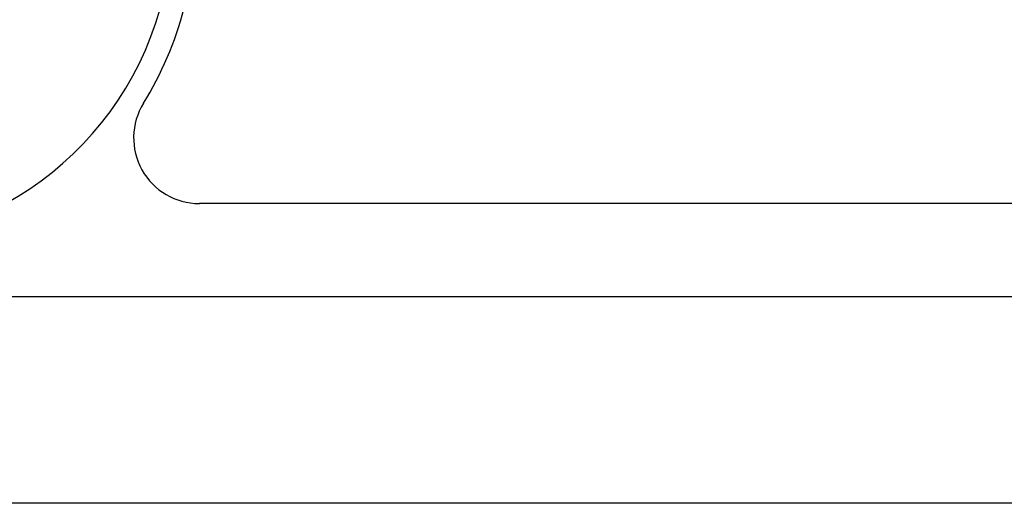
# Model space of a CAD drawing. Header units: inches. Extents: x 4 to 134, y 7 to 73.
# Tile 3 of 104: x 5.784 to 7.656, y 16.164 to 17.084. Entities that reach past the tile are written whole.
import ezdxf

# ---------------------------------------------------------------- set-up
doc = ezdxf.new("R2010")
doc.units = ezdxf.units.IN
doc.header["$MEASUREMENT"] = 0
doc.layers.add('Visible Edges(ANSI)', color=7, linetype='Continuous', lineweight=25)

msp = doc.modelspace()

# ---------------------------------------------------------------- linework, layer by layer
at = {"layer": 'Visible Edges(ANSI)'}
for p, q in [((25.6152, 16.7344), (6.1254, 16.7344)), ((4.808, 16.5578), (26.9322, 16.5578)), ((26.9322, 16.1641), (4.808, 16.1641))]:
    msp.add_line(p, q, dxfattribs=at)
for centre, radius, start, end in [((5.4613, 17.2704), 0.6122, 21.3992, 344.3227), ((5.4613, 17.2704), 0.656, 328.2477, 345.3935), ((6.1254, 16.8594), 0.125, 148.2477, 270)]:
    msp.add_arc(centre, radius, start, end, dxfattribs=at)

doc.saveas('drawing.dxf')
